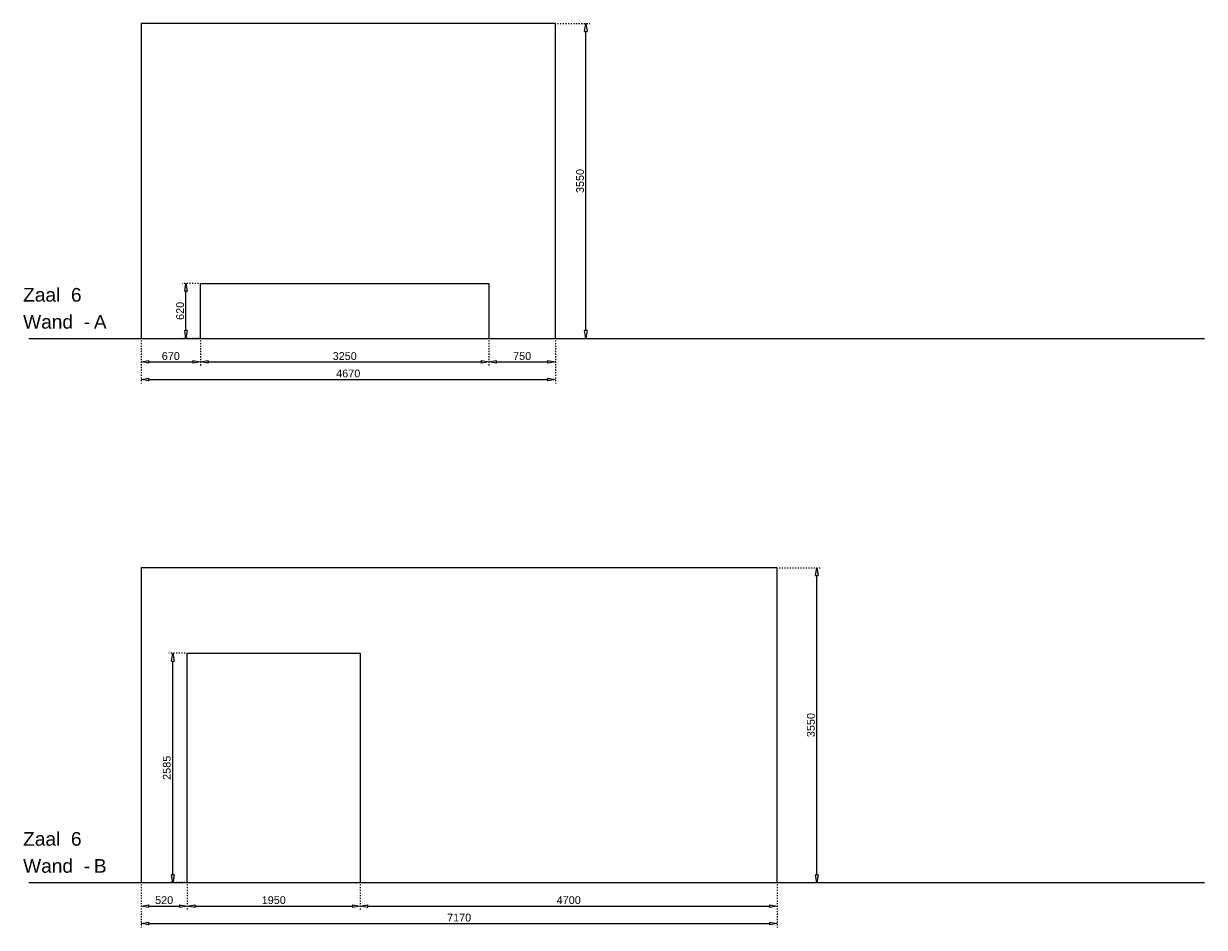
# Model space of a CAD drawing. Header units: millimetres. Extents: x 91086 to 300562, y -68316 to 28747.
# Tile 46 of 61: x 235231 to 248540, y 11435 to 21628. Entities that reach past the tile are written whole.
import ezdxf

# ---------------------------------------------------------------- set-up
doc = ezdxf.new("R2010")
doc.units = ezdxf.units.MM
doc.linetypes.add('ACAD_ISO03W100', pattern=[30, 12, -18])
doc.layers.get('Defpoints').update_dxf_attribs({"lineweight": 0})
doc.layers.add('25-Staal-B', color=150, linetype='Continuous', lineweight=25)
doc.layers.add('^ 0-Staal-txt', color=7, linetype='Continuous', lineweight=0)
doc.styles.add('Arial', font='arial.ttf')
doc.dimstyles.new('dim-11', dxfattribs={"dimscale": 35, "dimtxt": 2.5, "dimasz": 2.5, "dimexe": 1.25, "dimexo": 0.625, "dimtad": 1, "dimdec": 0, "dimtxsty": 'Arial', "dimblk": 'CLOSEDBLANK', "dimcen": 3, "dimclrd": 252, "dimclre": 252, "dimclrt": 7, "dimadec": 0, "dimazin": 0, "dimtfac": 1, "dimtdec": 0, "dimtmove": 0, "dimatfit": 3, "dimldrblk": 'CLOSEDBLANK', "dimfxl": 1, "dimlwd": 0, "dimlwe": 0, "dimarcsym": 0})

# ---------------------------------------------------------------- blocks, each defined once
blk = doc.blocks.new('_ClosedBlank')
at = {"color": 0, "linetype": 'ByBlock', "lineweight": -2}
for p, q in [((-1, 0.17), (0, 0)), ((-1, 0.17), (-1, -0.17)), ((0, 0), (-1, -0.17))]:
    blk.add_line(p, q, dxfattribs=at)
blk = doc.blocks.new('*D160')
at = {"layer": '25-Staal-B', "color": 252, "linetype": 'ACAD_ISO03W100', "lineweight": 0, "transparency": 16777216}
for p, q in [((236555, 18056), (236555, 17768)), ((237225, 18056), (237225, 17768))]:
    blk.add_line(p, q, dxfattribs=at)
at = {"layer": '25-Staal-B', "color": 252, "lineweight": 0, "transparency": 16777216}
blk.add_line((236643, 17812), (237138, 17812), dxfattribs=at)
at = {"layer": 'Defpoints', "color": 0, "transparency": 16777216}
for p in [(236555, 18078), (237225, 18078), (237225, 17812)]:
    blk.add_point(p, dxfattribs=at)
at = {"layer": '25-Staal-B', "color": 252, "lineweight": 0, "transparency": 16777216, "xscale": 87.5, "yscale": 87.5, "zscale": 87.5, "rotation": 180}
blk.add_blockref('_ClosedBlank', (236555, 17812), dxfattribs=at)
at = {"layer": '25-Staal-B', "color": 252, "lineweight": 0, "transparency": 16777216, "xscale": 87.5, "yscale": 87.5, "zscale": 87.5}
blk.add_blockref('_ClosedBlank', (237225, 17812), dxfattribs=at)
at = {"layer": '25-Staal-B', "color": 7, "transparency": 16777216, "insert": (236890, 17878), "char_height": 87.5, "attachment_point": 5, "style": 'Arial'}
blk.add_mtext('670', dxfattribs=at)
blk = doc.blocks.new('*D161')
at = {"layer": '25-Staal-B', "color": 252, "linetype": 'ACAD_ISO03W100', "lineweight": 0, "transparency": 16777216}
for p, q in [((237225, 18056), (237225, 17768)), ((240475, 18056), (240475, 17768))]:
    blk.add_line(p, q, dxfattribs=at)
at = {"layer": '25-Staal-B', "color": 252, "lineweight": 0, "transparency": 16777216}
blk.add_line((237313, 17812), (240388, 17812), dxfattribs=at)
at = {"layer": 'Defpoints', "color": 0, "transparency": 16777216}
for p in [(237225, 18078), (240475, 18078), (240475, 17812)]:
    blk.add_point(p, dxfattribs=at)
at = {"layer": '25-Staal-B', "color": 252, "lineweight": 0, "transparency": 16777216, "xscale": 87.5, "yscale": 87.5, "zscale": 87.5, "rotation": 180}
blk.add_blockref('_ClosedBlank', (237225, 17812), dxfattribs=at)
at = {"layer": '25-Staal-B', "color": 252, "lineweight": 0, "transparency": 16777216, "xscale": 87.5, "yscale": 87.5, "zscale": 87.5}
blk.add_blockref('_ClosedBlank', (240475, 17812), dxfattribs=at)
at = {"layer": '25-Staal-B', "color": 7, "transparency": 16777216, "insert": (238850, 17878), "char_height": 87.5, "attachment_point": 5, "style": 'Arial'}
blk.add_mtext('3250', dxfattribs=at)
blk = doc.blocks.new('*D162')
at = {"layer": '25-Staal-B', "color": 252, "linetype": 'ACAD_ISO03W100', "lineweight": 0, "transparency": 16777216}
for p, q in [((240475, 18056), (240475, 17768)), ((241225, 18056), (241225, 17768))]:
    blk.add_line(p, q, dxfattribs=at)
at = {"layer": '25-Staal-B', "color": 252, "lineweight": 0, "transparency": 16777216}
blk.add_line((240563, 17812), (241138, 17812), dxfattribs=at)
at = {"layer": 'Defpoints', "color": 0, "transparency": 16777216}
for p in [(240475, 18078), (241225, 18078), (241225, 17812)]:
    blk.add_point(p, dxfattribs=at)
at = {"layer": '25-Staal-B', "color": 252, "lineweight": 0, "transparency": 16777216, "xscale": 87.5, "yscale": 87.5, "zscale": 87.5, "rotation": 180}
blk.add_blockref('_ClosedBlank', (240475, 17812), dxfattribs=at)
at = {"layer": '25-Staal-B', "color": 252, "lineweight": 0, "transparency": 16777216, "xscale": 87.5, "yscale": 87.5, "zscale": 87.5}
blk.add_blockref('_ClosedBlank', (241225, 17812), dxfattribs=at)
at = {"layer": '25-Staal-B', "color": 7, "transparency": 16777216, "insert": (240850, 17878), "char_height": 87.5, "attachment_point": 5, "style": 'Arial'}
blk.add_mtext('750', dxfattribs=at)
blk = doc.blocks.new('*D163')
at = {"layer": '25-Staal-B', "color": 252, "linetype": 'ACAD_ISO03W100', "lineweight": 0, "transparency": 16777216}
for p, q in [((236555, 18056), (236555, 17571)), ((241225, 18056), (241225, 17571))]:
    blk.add_line(p, q, dxfattribs=at)
at = {"layer": '25-Staal-B', "color": 252, "lineweight": 0, "transparency": 16777216}
blk.add_line((236643, 17615), (241138, 17615), dxfattribs=at)
at = {"layer": 'Defpoints', "color": 0, "transparency": 16777216}
for p in [(236555, 18078), (241225, 18078), (241225, 17615)]:
    blk.add_point(p, dxfattribs=at)
at = {"layer": '25-Staal-B', "color": 252, "lineweight": 0, "transparency": 16777216, "xscale": 87.5, "yscale": 87.5, "zscale": 87.5, "rotation": 180}
blk.add_blockref('_ClosedBlank', (236555, 17615), dxfattribs=at)
at = {"layer": '25-Staal-B', "color": 252, "lineweight": 0, "transparency": 16777216, "xscale": 87.5, "yscale": 87.5, "zscale": 87.5}
blk.add_blockref('_ClosedBlank', (241225, 17615), dxfattribs=at)
at = {"layer": '25-Staal-B', "color": 7, "transparency": 16777216, "insert": (238890, 17682), "char_height": 87.5, "attachment_point": 5, "style": 'Arial'}
blk.add_mtext('4670', dxfattribs=at)
blk = doc.blocks.new('*D164')
at = {"layer": '25-Staal-B', "color": 252, "linetype": 'ACAD_ISO03W100', "lineweight": 0, "transparency": 16777216}
for p, q in [((241247, 21628), (241613, 21628)), ((241247, 18078), (241613, 18078))]:
    blk.add_line(p, q, dxfattribs=at)
at = {"layer": '25-Staal-B', "color": 252, "lineweight": 0, "transparency": 16777216}
blk.add_line((241569, 18166), (241569, 21541), dxfattribs=at)
at = {"layer": 'Defpoints', "color": 0, "transparency": 16777216}
for p in [(241225, 21628), (241569, 21628), (241225, 18078)]:
    blk.add_point(p, dxfattribs=at)
at = {"layer": '25-Staal-B', "color": 252, "lineweight": 0, "transparency": 16777216, "xscale": 87.5, "yscale": 87.5, "zscale": 87.5}
for p, rotation in [((241569, 21628), 90), ((241569, 18078), 270)]:
    blk.add_blockref('_ClosedBlank', p, dxfattribs=dict(at, rotation=rotation))
at = {"layer": '25-Staal-B', "color": 7, "transparency": 16777216, "insert": (241503, 19853), "char_height": 87.5, "attachment_point": 5, "rotation": 90, "style": 'Arial'}
blk.add_mtext('3550', dxfattribs=at)
blk = doc.blocks.new('*D165')
at = {"layer": '25-Staal-B', "color": 252, "linetype": 'ACAD_ISO03W100', "lineweight": 0, "transparency": 16777216}
for p, q in [((237203, 18698), (237017, 18698)), ((237203, 18078), (237017, 18078))]:
    blk.add_line(p, q, dxfattribs=at)
at = {"layer": '25-Staal-B', "color": 252, "lineweight": 0, "transparency": 16777216}
blk.add_line((237061, 18166), (237061, 18611), dxfattribs=at)
at = {"layer": 'Defpoints', "color": 0, "transparency": 16777216}
for p in [(237061, 18698), (237225, 18698), (237225, 18078)]:
    blk.add_point(p, dxfattribs=at)
at = {"layer": '25-Staal-B', "color": 252, "lineweight": 0, "transparency": 16777216, "xscale": 87.5, "yscale": 87.5, "zscale": 87.5}
for p, rotation in [((237061, 18698), 90), ((237061, 18078), 270)]:
    blk.add_blockref('_ClosedBlank', p, dxfattribs=dict(at, rotation=rotation))
at = {"layer": '25-Staal-B', "color": 7, "transparency": 16777216, "insert": (236995, 18388), "char_height": 87.5, "attachment_point": 5, "rotation": 90, "style": 'Arial'}
blk.add_mtext('620', dxfattribs=at)
blk = doc.blocks.new('*D166')
at = {"layer": '25-Staal-B', "color": 252, "linetype": 'ACAD_ISO03W100', "lineweight": 0, "transparency": 16777216}
for p, q in [((236555, 11920), (236555, 11632)), ((237075, 11920), (237075, 11632))]:
    blk.add_line(p, q, dxfattribs=at)
at = {"layer": '25-Staal-B', "color": 252, "lineweight": 0, "transparency": 16777216}
blk.add_line((236643, 11676), (236988, 11676), dxfattribs=at)
at = {"layer": 'Defpoints', "color": 0, "transparency": 16777216}
for p in [(236555, 11942), (237075, 11942), (237075, 11676)]:
    blk.add_point(p, dxfattribs=at)
at = {"layer": '25-Staal-B', "color": 252, "lineweight": 0, "transparency": 16777216, "xscale": 87.5, "yscale": 87.5, "zscale": 87.5, "rotation": 180}
blk.add_blockref('_ClosedBlank', (236555, 11676), dxfattribs=at)
at = {"layer": '25-Staal-B', "color": 252, "lineweight": 0, "transparency": 16777216, "xscale": 87.5, "yscale": 87.5, "zscale": 87.5}
blk.add_blockref('_ClosedBlank', (237075, 11676), dxfattribs=at)
at = {"layer": '25-Staal-B', "color": 7, "transparency": 16777216, "insert": (236815, 11742), "char_height": 87.5, "attachment_point": 5, "style": 'Arial'}
blk.add_mtext('520', dxfattribs=at)
blk = doc.blocks.new('*D167')
at = {"layer": '25-Staal-B', "color": 252, "linetype": 'ACAD_ISO03W100', "lineweight": 0, "transparency": 16777216}
for p, q in [((237075, 11920), (237075, 11632)), ((239025, 11920), (239025, 11632))]:
    blk.add_line(p, q, dxfattribs=at)
at = {"layer": '25-Staal-B', "color": 252, "lineweight": 0, "transparency": 16777216}
blk.add_line((237163, 11676), (238938, 11676), dxfattribs=at)
at = {"layer": 'Defpoints', "color": 0, "transparency": 16777216}
for p in [(237075, 11942), (239025, 11942), (239025, 11676)]:
    blk.add_point(p, dxfattribs=at)
at = {"layer": '25-Staal-B', "color": 252, "lineweight": 0, "transparency": 16777216, "xscale": 87.5, "yscale": 87.5, "zscale": 87.5, "rotation": 180}
blk.add_blockref('_ClosedBlank', (237075, 11676), dxfattribs=at)
at = {"layer": '25-Staal-B', "color": 252, "lineweight": 0, "transparency": 16777216, "xscale": 87.5, "yscale": 87.5, "zscale": 87.5}
blk.add_blockref('_ClosedBlank', (239025, 11676), dxfattribs=at)
at = {"layer": '25-Staal-B', "color": 7, "transparency": 16777216, "insert": (238050, 11742), "char_height": 87.5, "attachment_point": 5, "style": 'Arial'}
blk.add_mtext('1950', dxfattribs=at)
blk = doc.blocks.new('*D168')
at = {"layer": '25-Staal-B', "color": 252, "linetype": 'ACAD_ISO03W100', "lineweight": 0, "transparency": 16777216}
for p, q in [((239025, 11920), (239025, 11632)), ((243725, 11920), (243725, 11632))]:
    blk.add_line(p, q, dxfattribs=at)
at = {"layer": '25-Staal-B', "color": 252, "lineweight": 0, "transparency": 16777216}
blk.add_line((239113, 11676), (243638, 11676), dxfattribs=at)
at = {"layer": 'Defpoints', "color": 0, "transparency": 16777216}
for p in [(239025, 11942), (243725, 11942), (243725, 11676)]:
    blk.add_point(p, dxfattribs=at)
at = {"layer": '25-Staal-B', "color": 252, "lineweight": 0, "transparency": 16777216, "xscale": 87.5, "yscale": 87.5, "zscale": 87.5, "rotation": 180}
blk.add_blockref('_ClosedBlank', (239025, 11676), dxfattribs=at)
at = {"layer": '25-Staal-B', "color": 252, "lineweight": 0, "transparency": 16777216, "xscale": 87.5, "yscale": 87.5, "zscale": 87.5}
blk.add_blockref('_ClosedBlank', (243725, 11676), dxfattribs=at)
at = {"layer": '25-Staal-B', "color": 7, "transparency": 16777216, "insert": (241375, 11742), "char_height": 87.5, "attachment_point": 5, "style": 'Arial'}
blk.add_mtext('4700', dxfattribs=at)
blk = doc.blocks.new('*D169')
at = {"layer": '25-Staal-B', "color": 252, "linetype": 'ACAD_ISO03W100', "lineweight": 0, "transparency": 16777216}
for p, q in [((236555, 11920), (236555, 11435)), ((243725, 11920), (243725, 11435))]:
    blk.add_line(p, q, dxfattribs=at)
at = {"layer": '25-Staal-B', "color": 252, "lineweight": 0, "transparency": 16777216}
blk.add_line((236643, 11479), (243638, 11479), dxfattribs=at)
at = {"layer": 'Defpoints', "color": 0, "transparency": 16777216}
for p in [(236555, 11942), (243725, 11942), (243725, 11479)]:
    blk.add_point(p, dxfattribs=at)
at = {"layer": '25-Staal-B', "color": 252, "lineweight": 0, "transparency": 16777216, "xscale": 87.5, "yscale": 87.5, "zscale": 87.5, "rotation": 180}
blk.add_blockref('_ClosedBlank', (236555, 11479), dxfattribs=at)
at = {"layer": '25-Staal-B', "color": 252, "lineweight": 0, "transparency": 16777216, "xscale": 87.5, "yscale": 87.5, "zscale": 87.5}
blk.add_blockref('_ClosedBlank', (243725, 11479), dxfattribs=at)
at = {"layer": '25-Staal-B', "color": 7, "transparency": 16777216, "insert": (240140, 11545), "char_height": 87.5, "attachment_point": 5, "style": 'Arial'}
blk.add_mtext('7170', dxfattribs=at)
blk = doc.blocks.new('*D170')
at = {"layer": '25-Staal-B', "color": 252, "linetype": 'ACAD_ISO03W100', "lineweight": 0, "transparency": 16777216}
for p, q in [((237053, 14527), (236867, 14527)), ((237053, 11942), (236867, 11942))]:
    blk.add_line(p, q, dxfattribs=at)
at = {"layer": '25-Staal-B', "color": 252, "lineweight": 0, "transparency": 16777216}
blk.add_line((236911, 12030), (236911, 14440), dxfattribs=at)
at = {"layer": 'Defpoints', "color": 0, "transparency": 16777216}
for p in [(236911, 14527), (237075, 14527), (237075, 11942)]:
    blk.add_point(p, dxfattribs=at)
at = {"layer": '25-Staal-B', "color": 252, "lineweight": 0, "transparency": 16777216, "xscale": 87.5, "yscale": 87.5, "zscale": 87.5}
for p, rotation in [((236911, 14527), 90), ((236911, 11942), 270)]:
    blk.add_blockref('_ClosedBlank', p, dxfattribs=dict(at, rotation=rotation))
at = {"layer": '25-Staal-B', "color": 7, "transparency": 16777216, "insert": (236845, 13235), "char_height": 87.5, "attachment_point": 5, "rotation": 90, "style": 'Arial'}
blk.add_mtext('2585', dxfattribs=at)
blk = doc.blocks.new('*D171')
at = {"layer": '25-Staal-B', "color": 252, "linetype": 'ACAD_ISO03W100', "lineweight": 0, "transparency": 16777216}
for p, q in [((243747, 15492), (244215, 15492)), ((243747, 11942), (244215, 11942))]:
    blk.add_line(p, q, dxfattribs=at)
at = {"layer": '25-Staal-B', "color": 252, "lineweight": 0, "transparency": 16777216}
blk.add_line((244171, 12030), (244171, 15405), dxfattribs=at)
at = {"layer": 'Defpoints', "color": 0, "transparency": 16777216}
for p in [(243725, 15492), (244171, 15492), (243725, 11942)]:
    blk.add_point(p, dxfattribs=at)
at = {"layer": '25-Staal-B', "color": 252, "lineweight": 0, "transparency": 16777216, "xscale": 87.5, "yscale": 87.5, "zscale": 87.5}
for p, rotation in [((244171, 15492), 90), ((244171, 11942), 270)]:
    blk.add_blockref('_ClosedBlank', p, dxfattribs=dict(at, rotation=rotation))
at = {"layer": '25-Staal-B', "color": 7, "transparency": 16777216, "insert": (244105, 13717), "char_height": 87.5, "attachment_point": 5, "rotation": 90, "style": 'Arial'}
blk.add_mtext('3550', dxfattribs=at)

msp = doc.modelspace()

# ---------------------------------------------------------------- linework, layer by layer
at = {"layer": '25-Staal-B'}
for points in [[(236555.2, 18078.4), (237225.2, 18078.4), (237225.2, 18698.4), (240475.2, 18698.4), (240475.2, 18078.4), (241225.2, 18078.4), (241225.2, 21628.4), (236555.2, 21628.4)], [(237075.2, 11942.2), (237075.2, 14527.2), (239025.2, 14527.2), (239025.2, 11942.2), (243725.2, 11942.2), (243725.2, 15492.2), (236555.2, 15492.2), (236555.2, 11942.2)]]:
    msp.add_lwpolyline(points, close=True, dxfattribs=at)
at = {"layer": '^ 0-Staal-txt', "lineweight": 0}
for points in [[(235289.7, 18078.4), (248540.1, 18078.4)], [(235289.7, 11942.2), (248540.1, 11942.2)]]:
    msp.add_lwpolyline(points, dxfattribs=at)

# ---------------------------------------------------------------- texts
at = {"layer": '^ 0-Staal-txt', "lineweight": 0, "style": 'Arial'}
for s, height, p in [('Zaal  6', 154.21, (235225.2, 18492.5)), ('Wand  - ', 154.21, (235225.2, 18187.8)), ('A', 154.2, (236022.3, 18187.8)), ('Zaal  6', 154.21, (235225.2, 12356.3)), ('Wand  - ', 154.21, (235225.2, 12051.6)), ('B', 154.2, (236022.3, 12051.6))]:
    msp.add_text(s, height=height, dxfattribs=at).set_placement(p)

# ---------------------------------------------------------------- dimensions: what is measured, and where the dimension line sits
at = {"layer": '25-Staal-B'}
for base, p1, p2, picture, middle in [((241569.2, 21628.4), (241225.2, 18078.4), (241225.2, 21628.4), '*D164', (241502.6, 19853.4)), ((237061.1, 18698.4), (237225.2, 18078.4), (237225.2, 18698.4), '*D165', (236994.5, 18388.4)), ((244171.2, 15492.2), (243725.2, 11942.2), (243725.2, 15492.2), '*D171', (244104.7, 13717.2)), ((236911.1, 14527.2), (237075.2, 11942.2), (237075.2, 14527.2), '*D170', (236844.5, 13234.7))]:
    dim = msp.add_linear_dim(base=base, p1=p1, p2=p2, angle=90, dimstyle='dim-11', dxfattribs=at)
    dim.commit()
    dim.dimension.update_dxf_attribs({"geometry": picture, "text_midpoint": middle})
for base, p1, p2, picture, middle in [((237225.2, 17811.9), (236555.2, 18078.4), (237225.2, 18078.4), '*D160', (236890.2, 17878.4)), ((241225.2, 17615), (236555.2, 18078.4), (241225.2, 18078.4), '*D163', (238890.2, 17681.6)), ((240475.2, 17811.9), (237225.2, 18078.4), (240475.2, 18078.4), '*D161', (238850.2, 17878.4)), ((241225.2, 17811.9), (240475.2, 18078.4), (241225.2, 18078.4), '*D162', (240850.2, 17878.4)), ((237075.2, 11675.7), (236555.2, 11942.2), (237075.2, 11942.2), '*D166', (236815.2, 11742.2)), ((243725.2, 11478.8), (236555.2, 11942.2), (243725.2, 11942.2), '*D169', (240140.2, 11545.4)), ((239025.2, 11675.7), (237075.2, 11942.2), (239025.2, 11942.2), '*D167', (238050.2, 11742.2)), ((243725.2, 11675.7), (239025.2, 11942.2), (243725.2, 11942.2), '*D168', (241375.2, 11742.2))]:
    dim = msp.add_linear_dim(base=base, p1=p1, p2=p2, dimstyle='dim-11', dxfattribs=at)
    dim.commit()
    dim.dimension.update_dxf_attribs({"geometry": picture, "text_midpoint": middle})

doc.saveas('drawing.dxf')
